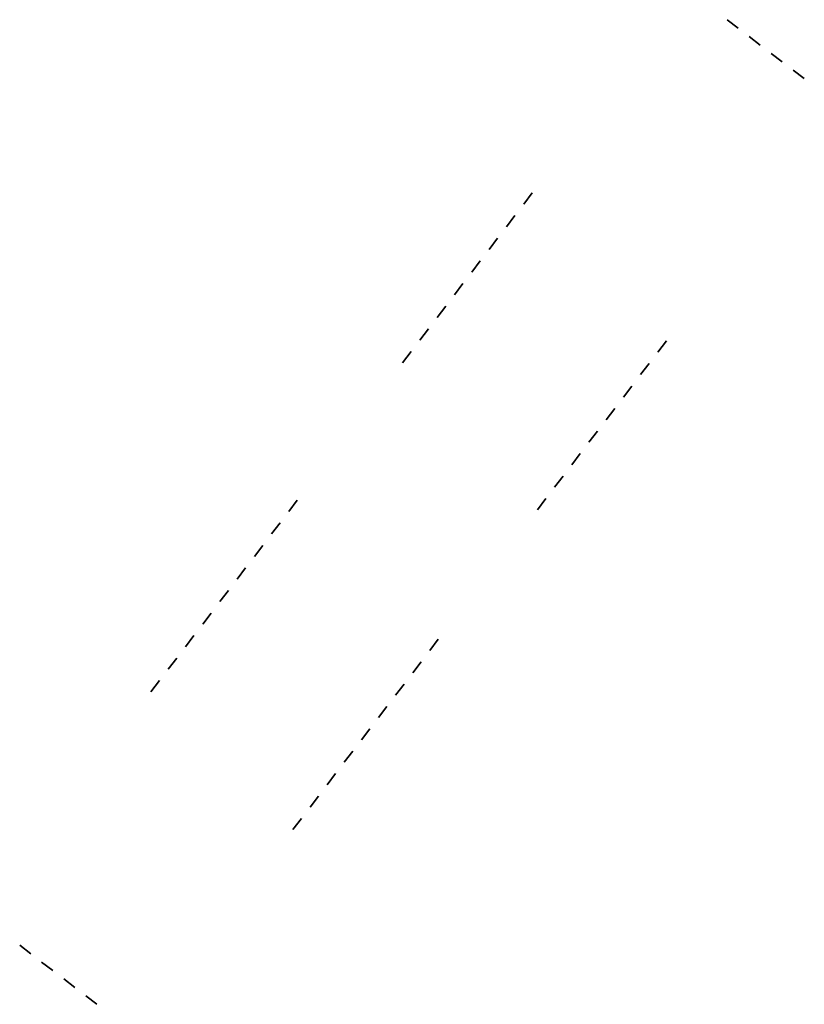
# Model space of a CAD drawing. Header units: millimetres. Extents: x 246416182 to 246444514, y 479423974 to 479459514.
import ezdxf

# ---------------------------------------------------------------- set-up
doc = ezdxf.new("R2010")
doc.units = ezdxf.units.MM
doc.layers.add('N-CO-BC-BETONVORM-G', color=50, linetype='Continuous', lineweight=25)
doc.layers.add('N-CO-BC-BETONVORM-G-1', color=50, linetype='Continuous', lineweight=35)

# ---------------------------------------------------------------- blocks, each defined once
blk = doc.blocks.new('16_15_SF_Stootplaat - sf_stootplaat_5m-1480688-3D view Export')
at = {"layer": 'N-CO-BC-BETONVORM-G-1'}
blk.add_line((0, 255), (0, -255), dxfattribs=at)
blk = doc.blocks.new('16_15_SF_Stootplaat - sf_stootplaat_5m-1481765-3D view Export')
at = {"layer": 'N-CO-BC-BETONVORM-G-1'}
blk.add_line((0, 253), (0, -253), dxfattribs=at)
blk = doc.blocks.new('16_15_SF_Stootplaat - sf_stootplaat_5m-1482191-3D view Export')
at = {"layer": 'N-CO-BC-BETONVORM-G-1'}
blk.add_line((0, 253), (0, -253), dxfattribs=at)
blk = doc.blocks.new('16_15_SF_Stootplaat - sf_stootplaat_5m-1482525-3D view Export')
at = {"layer": 'N-CO-BC-BETONVORM-G-1'}
blk.add_line((0, 252), (0, -252), dxfattribs=at)
blk = doc.blocks.new('16_15_SF_Stootplaat - sf_stootplaat_3m_fietsverkeer-1620006-3D view Export')
at = {"layer": 'N-CO-BC-BETONVORM-G-1'}
blk.add_line((0, 252), (0, -252), dxfattribs=at)
blk = doc.blocks.new('16_15_SF_Stootplaat - sf_stootplaat_3m_fietsverkeer-1620344-3D view Export')
at = {"layer": 'N-CO-BC-BETONVORM-G-1'}
blk.add_line((0, -253), (0, 253), dxfattribs=at)

msp = doc.modelspace()

# ---------------------------------------------------------------- block references
at = {"layer": 'N-CO-BC-BETONVORM-G'}
for name, p, rotation in [('16_15_SF_Stootplaat - sf_stootplaat_3m_fietsverkeer-1620006-3D view Export', (246441931, 479459362, 11832), 52.59652102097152), ('16_15_SF_Stootplaat - sf_stootplaat_3m_fietsverkeer-1620006-3D view Export', (246442726, 479458754, 11832), 52.59652102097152), ('16_15_SF_Stootplaat - sf_stootplaat_3m_fietsverkeer-1620006-3D view Export', (246443520, 479458147, 11832), 52.59652102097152), ('16_15_SF_Stootplaat - sf_stootplaat_3m_fietsverkeer-1620006-3D view Export', (246444314, 479457539, 11832), 52.59652102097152), ('16_15_SF_Stootplaat - sf_stootplaat_5m-1480688-3D view Export', (246434537, 479453059, 15405), 142.5965210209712), ('16_15_SF_Stootplaat - sf_stootplaat_5m-1480688-3D view Export', (246433911, 479452241, 15405), 142.5965210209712), ('16_15_SF_Stootplaat - sf_stootplaat_5m-1480688-3D view Export', (246433286, 479451423, 15405), 142.5965210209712), ('16_15_SF_Stootplaat - sf_stootplaat_5m-1480688-3D view Export', (246432661, 479450605, 15405), 142.5965210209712), ('16_15_SF_Stootplaat - sf_stootplaat_5m-1480688-3D view Export', (246432035, 479449787, 15405), 142.5965210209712), ('16_15_SF_Stootplaat - sf_stootplaat_5m-1480688-3D view Export', (246431410, 479448970, 15405), 142.5965210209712), ('16_15_SF_Stootplaat - sf_stootplaat_5m-1480688-3D view Export', (246430785, 479448152, 15405), 142.5965210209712), ('16_15_SF_Stootplaat - sf_stootplaat_5m-1481765-3D view Export', (246439379, 479447717, 15405), 322.5965210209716), ('16_15_SF_Stootplaat - sf_stootplaat_5m-1480688-3D view Export', (246430159, 479447334, 15405), 142.5965210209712), ('16_15_SF_Stootplaat - sf_stootplaat_5m-1481765-3D view Export', (246438757, 479446904, 15405), 322.5965210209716), ('16_15_SF_Stootplaat - sf_stootplaat_5m-1481765-3D view Export', (246438136, 479446091, 15405), 322.5965210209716), ('16_15_SF_Stootplaat - sf_stootplaat_5m-1481765-3D view Export', (246437514, 479445278, 15405), 322.5965210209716), ('16_15_SF_Stootplaat - sf_stootplaat_5m-1481765-3D view Export', (246436893, 479444465, 15405), 322.5965210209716), ('16_15_SF_Stootplaat - sf_stootplaat_5m-1481765-3D view Export', (246436271, 479443653, 15405), 322.5965210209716), ('16_15_SF_Stootplaat - sf_stootplaat_5m-1481765-3D view Export', (246435650, 479442840, 15405), 322.5965210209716), ('16_15_SF_Stootplaat - sf_stootplaat_5m-1482191-3D view Export', (246426054, 479441965, 15405), 142.5965210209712), ('16_15_SF_Stootplaat - sf_stootplaat_5m-1481765-3D view Export', (246435028, 479442027, 15405), 322.5965210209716), ('16_15_SF_Stootplaat - sf_stootplaat_5m-1482191-3D view Export', (246425432, 479441152, 15405), 142.5965210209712), ('16_15_SF_Stootplaat - sf_stootplaat_5m-1482191-3D view Export', (246424810, 479440338, 15405), 142.5965210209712), ('16_15_SF_Stootplaat - sf_stootplaat_5m-1482191-3D view Export', (246424188, 479439524, 15405), 142.5965210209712), ('16_15_SF_Stootplaat - sf_stootplaat_5m-1482191-3D view Export', (246423566, 479438711, 15405), 142.5965210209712), ('16_15_SF_Stootplaat - sf_stootplaat_5m-1482191-3D view Export', (246422944, 479437897, 15405), 142.5965210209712), ('16_15_SF_Stootplaat - sf_stootplaat_5m-1482191-3D view Export', (246422321, 479437084, 15405), 142.5965210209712), ('16_15_SF_Stootplaat - sf_stootplaat_5m-1482525-3D view Export', (246431145, 479436949, 15405), 322.5965210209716), ('16_15_SF_Stootplaat - sf_stootplaat_5m-1482191-3D view Export', (246421699, 479436270, 15405), 142.5965210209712), ('16_15_SF_Stootplaat - sf_stootplaat_5m-1482525-3D view Export', (246430527, 479436141, 15405), 322.5965210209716), ('16_15_SF_Stootplaat - sf_stootplaat_5m-1482191-3D view Export', (246421077, 479435457, 15405), 142.5965210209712), ('16_15_SF_Stootplaat - sf_stootplaat_5m-1482525-3D view Export', (246429909, 479435333, 15405), 322.5965210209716), ('16_15_SF_Stootplaat - sf_stootplaat_5m-1482525-3D view Export', (246429291, 479434525, 15405), 322.5965210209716), ('16_15_SF_Stootplaat - sf_stootplaat_5m-1482525-3D view Export', (246428674, 479433717, 15405), 322.5965210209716), ('16_15_SF_Stootplaat - sf_stootplaat_5m-1482525-3D view Export', (246428056, 479432909, 15405), 322.5965210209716), ('16_15_SF_Stootplaat - sf_stootplaat_5m-1482525-3D view Export', (246427438, 479432101, 15405), 322.5965210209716), ('16_15_SF_Stootplaat - sf_stootplaat_5m-1482525-3D view Export', (246426820, 479431292, 15405), 322.5965210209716), ('16_15_SF_Stootplaat - sf_stootplaat_5m-1482525-3D view Export', (246426202, 479430484, 15405), 322.5965210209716), ('16_15_SF_Stootplaat - sf_stootplaat_3m_fietsverkeer-1620344-3D view Export', (246416383, 479425950, 11832), 232.596521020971), ('16_15_SF_Stootplaat - sf_stootplaat_3m_fietsverkeer-1620344-3D view Export', (246417177, 479425343, 11832), 232.596521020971), ('16_15_SF_Stootplaat - sf_stootplaat_3m_fietsverkeer-1620344-3D view Export', (246417972, 479424735, 11832), 232.596521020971), ('16_15_SF_Stootplaat - sf_stootplaat_3m_fietsverkeer-1620344-3D view Export', (246418766, 479424128, 11832), 232.596521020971)]:
    msp.add_blockref(name, p, dxfattribs=dict(at, rotation=rotation))

doc.saveas('drawing.dxf')
